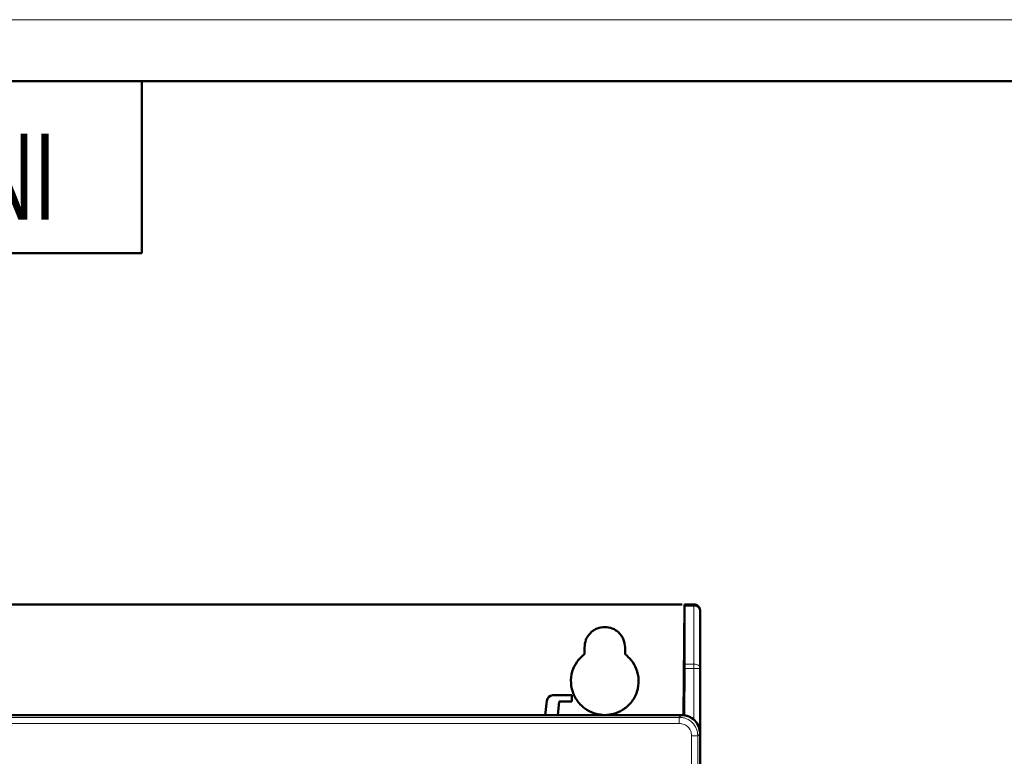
# Model space of a CAD drawing. Header units: millimetres. Extents: x 0 to 847, y 0 to 594.
# Tile 8 of 16: x 160 to 320, y 474 to 594. Entities that reach past the tile are written whole.
import ezdxf

# ---------------------------------------------------------------- set-up
doc = ezdxf.new("R2010")
doc.units = ezdxf.units.MM
doc.header["$LTSCALE"] = 2
doc.linetypes.add('SLD-Сплошная', pattern=[0])
doc.styles.add('SLDTEXTSTYLE1', font='TXT', dxfattribs={"width": 0.7})

msp = doc.modelspace()

# ---------------------------------------------------------------- linework, layer by layer
at = {"color": 7, "linetype": 'SLD-Сплошная', "lineweight": 18}
msp.add_line((0, 594), (840, 594), dxfattribs=at)
at = {"color": 7, "linetype": 'SLD-Сплошная', "lineweight": 50}
for p, q in [((830, 584), (40, 584)), ((180, 556), (180, 584)), ((40, 556), (180, 556)), ((107.66, 498.91), (267.86, 498.91)), ((268.21, 498.91), (268.05, 480.9)), ((268.25, 498.91), (269.76, 498.91)), ((268.25, 489.2), (268.25, 498.62)), ((270.76, 488.5), (270.76, 497.91)), ((251.96, 490.81), (251.96, 491.91)), ((258.56, 491.91), (258.56, 490.81)), ((268.18, 480.88), (268.25, 488.5)), ((270.76, 477.91), (270.76, 488.5)), ((249.91, 484.11), (246.81, 484.11)), ((249.91, 483.11), (249.91, 484.11)), ((245.82, 483.21), (245.59, 480.91)), ((247.6, 480.91), (247.82, 483.11)), ((247.82, 483.11), (249.91, 483.11)), ((267.76, 480.91), (107.76, 480.91)), ((270.76, 477.91), (270.76, 380.41))]:
    msp.add_line(p, q, dxfattribs=at)
at = {"color": 8, "linetype": 'SLD-Сплошная', "lineweight": 18}
for p, q in [((268.25, 498.62), (269.76, 498.62)), ((269.76, 498.62), (269.76, 498.91)), ((269.76, 498.62), (269.76, 489.2)), ((268.25, 489.2), (269.76, 489.2)), ((269.76, 488.5), (268.25, 488.5)), ((269.76, 489.2), (269.76, 488.5)), ((269.76, 488.5), (269.76, 480.15)), ((270.76, 488.5), (269.76, 488.5)), ((267.38, 480.53), (108.13, 480.53)), ((267.38, 480.53), (267.76, 480.91)), ((267.38, 479.53), (267.38, 480.53)), ((267.38, 479.53), (108.13, 479.53)), ((269.38, 380.41), (269.38, 477.53)), ((269.38, 477.53), (270.38, 477.53)), ((270.38, 477.53), (270.76, 477.91)), ((270.38, 380.41), (270.38, 477.53))]:
    msp.add_line(p, q, dxfattribs=at)
msp.add_arc((269.88, 497.73), 0.893, 11.4218, 98.0495, dxfattribs=at)
at = {"color": 7, "linetype": 'SLD-Сплошная', "lineweight": 50}
msp.add_arc((246.81, 483.11), 1, 90, 174.467, dxfattribs=at)
msp.add_ellipse((267.76, 477.91), major_axis=(-2.12, -2.12), ratio=0.998783, start_param=2.356803, end_param=3.926382, dxfattribs=at)
for points, knots in [([(268.25, 498.91), (268.25, 498.91), (268.25, 498.9), (268.25, 498.82), (268.25, 498.7), (268.25, 498.62)], [0, 0, 0, 0, 0.260713, 0.514654, 1, 1, 1, 1]), ([(251.96, 491.91), (252, 492.33), (252.07, 492.97), (252.48, 493.74), (252.91, 494.26), (253.43, 494.69), (254.2, 495.1), (254.84, 495.17), (255.26, 495.21)], [0, 0, 0, 0, 0.239447, 0.369675, 0.500006, 0.630232, 0.760561, 1, 1, 1, 1]), ([(255.26, 495.21), (255.67, 495.17), (256.31, 495.1), (257.08, 494.69), (257.61, 494.26), (258.03, 493.74), (258.45, 492.97), (258.51, 492.33), (258.56, 491.91)], [0, 0, 0, 0, 0.239439, 0.369664, 0.499994, 0.630221, 0.760553, 1, 1, 1, 1]), ([(255.26, 480.91), (254.79, 480.95), (253.77, 481.02), (252.25, 481.7), (250.87, 482.92), (249.93, 484.63), (249.65, 486.57), (250.02, 488.37), (250.83, 489.82), (251.6, 490.5), (251.96, 490.81)], [0, 0, 0, 0, 0.103384, 0.223279, 0.357413, 0.499996, 0.642579, 0.776717, 0.896614, 1, 1, 1, 1]), ([(258.56, 490.81), (258.91, 490.5), (259.69, 489.82), (260.49, 488.37), (260.87, 486.57), (260.59, 484.64), (259.65, 482.92), (258.27, 481.71), (256.75, 481.02), (255.73, 480.95), (255.26, 480.91)], [0, 0, 0, 0, 0.103392, 0.223291, 0.357426, 0.500004, 0.642581, 0.776713, 0.89661, 1, 1, 1, 1]), ([(268.25, 488.5), (268.25, 488.63), (268.25, 488.9), (268.25, 489.1), (268.25, 489.2)], [0, 0, 0, 0, 0.500001, 1, 1, 1, 1])]:
    msp.add_open_spline(points, degree=3, knots=knots, dxfattribs=at)
for points in [[(269.76, 498.91), (269.89, 498.9), (270.15, 498.87), (270.48, 498.63), (270.71, 498.3), (270.74, 498.04), (270.76, 497.91)], [(270.76, 477.91), (270.71, 478.3), (270.62, 479.09), (269.93, 480.08), (268.94, 480.78), (268.15, 480.87), (267.76, 480.91)]]:
    msp.add_open_spline(points, degree=3, dxfattribs=at)
at = {"color": 8, "linetype": 'SLD-Сплошная', "lineweight": 18}
msp.add_open_spline([(269.76, 489.2), (269.89, 489.19), (270.15, 489.17), (270.48, 489.01), (270.71, 488.77), (270.74, 488.59), (270.76, 488.5)], degree=3, dxfattribs=at)
for points, knots in [([(270.38, 477.53), (270.37, 477.74), (270.34, 478.15), (270.1, 478.9), (269.55, 479.71), (268.75, 480.25), (268, 480.5), (267.59, 480.52), (267.38, 480.53)], [0, 0, 0, 0, 0.132866, 0.260665, 0.5, 0.739341, 0.867138, 1, 1, 1, 1]), ([(269.38, 477.53), (269.35, 477.8), (269.29, 478.32), (268.83, 478.98), (268.17, 479.44), (267.64, 479.5), (267.38, 479.53)], [0, 0, 0, 0, 0.2515359, 0.5008533, 0.7501639, 1, 1, 1, 1])]:
    msp.add_open_spline(points, degree=3, knots=knots, dxfattribs=at)

# ---------------------------------------------------------------- texts
at = {"color": 7, "linetype": 'Continuous', "lineweight": 0, "insert": (111.8, 561.45), "char_height": 14, "attachment_point": 2, "rotation": 180, "style": 'SLDTEXTSTYLE1'}
msp.add_mtext('INVENT-G18.5-4B', dxfattribs=at)

doc.saveas('drawing.dxf')
